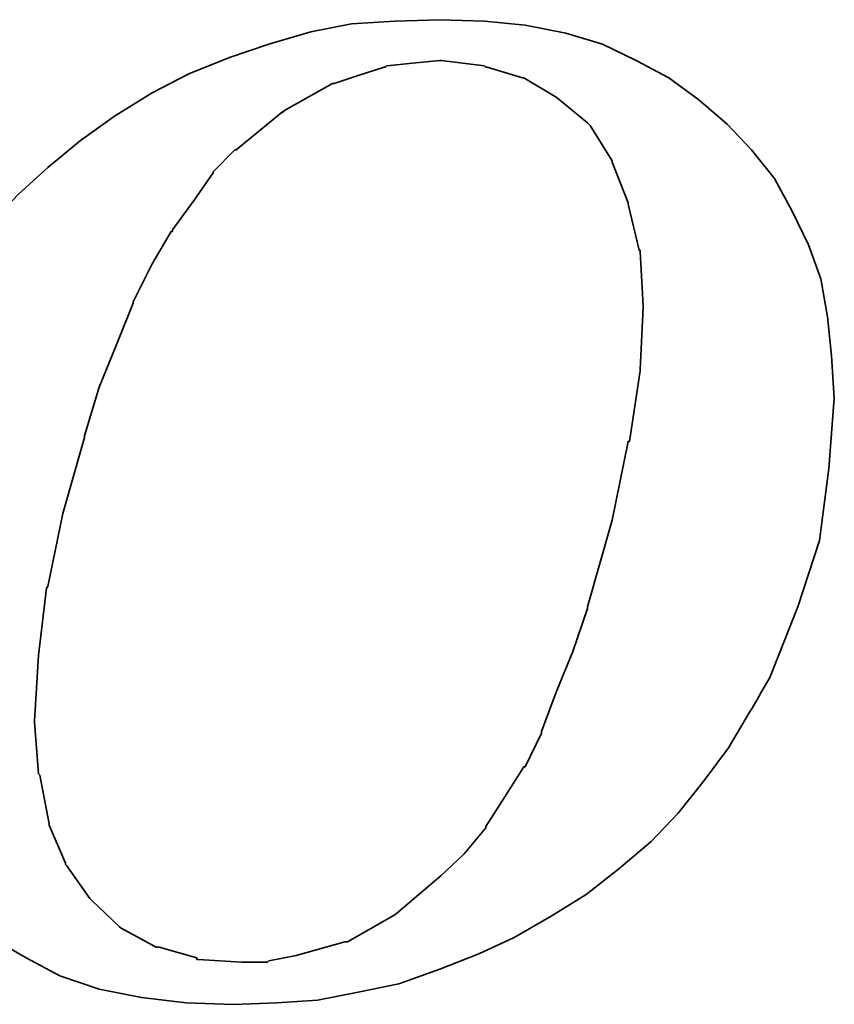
# Model space of a CAD drawing. Header units: millimetres. Extents: x -5 to 169, y -1 to 104.
# Tile 41 of 55: x 148.02 to 149.4, y 49.94 to 51.61. Entities that reach past the tile are written whole.
import ezdxf

# ---------------------------------------------------------------- set-up
doc = ezdxf.new("R2010")
doc.units = ezdxf.units.MM
doc.header["$LTSCALE"] = 0.1
doc.layers.add('layer 1', color=7, linetype='CONTINUOUS')

msp = doc.modelspace()

# ---------------------------------------------------------------- linework, layer by layer
at = {"layer": 'layer 1', "color": 0, "lineweight": 35}
for points, knots in [([(147.8807, 50.1362), (147.8807, 50.1362), (147.9219, 50.0925), (147.9219, 50.0925), (147.9219, 50.0925), (147.9219, 50.0925), (147.9726, 50.051), (147.9726, 50.051), (147.9726, 50.051), (147.9726, 50.051), (148.0278, 50.0191), (148.0278, 50.0191), (148.0278, 50.0191), (148.0278, 50.0191), (148.0854, 49.9888), (148.0854, 49.9888), (148.0854, 49.9888), (148.0854, 49.9888), (148.1521, 49.9658), (148.1521, 49.9658), (148.1521, 49.9658), (148.1521, 49.9658), (148.2236, 49.9519), (148.2236, 49.9519), (148.2236, 49.9519), (148.2236, 49.9519), (148.2997, 49.9427), (148.2997, 49.9427), (148.2997, 49.9427), (148.2997, 49.9427), (148.3801, 49.9403), (148.3801, 49.9403), (148.3801, 49.9403), (148.3801, 49.9403), (148.454, 49.9427), (148.454, 49.9427), (148.454, 49.9427), (148.454, 49.9427), (148.5229, 49.9475), (148.5229, 49.9475), (148.5229, 49.9475), (148.5229, 49.9475), (148.592, 49.9612), (148.592, 49.9612), (148.592, 49.9612), (148.592, 49.9612), (148.6611, 49.9749), (148.6611, 49.9749), (148.6611, 49.9749), (148.6611, 49.9749), (148.7303, 50.0003), (148.7303, 50.0003), (148.7303, 50.0003), (148.7303, 50.0003), (148.797, 50.0258), (148.797, 50.0258), (148.797, 50.0258), (148.797, 50.0258), (148.857, 50.0536), (148.857, 50.0536), (148.857, 50.0536), (148.857, 50.0536), (148.9194, 50.0901), (148.9194, 50.0901), (148.9194, 50.0901), (148.9194, 50.0901), (148.9794, 50.1271), (148.9794, 50.1271), (148.9794, 50.1271), (148.9794, 50.1271), (149.0346, 50.1707), (149.0346, 50.1707), (149.0346, 50.1707), (149.0346, 50.1707), (149.0895, 50.2168), (149.0895, 50.2168), (149.0895, 50.2168), (149.0895, 50.2168), (149.1356, 50.2651), (149.1356, 50.2651), (149.1356, 50.2651), (149.1356, 50.2651), (149.1795, 50.3205), (149.1795, 50.3205), (149.1795, 50.3205), (149.1795, 50.3205), (149.2208, 50.3757), (149.2208, 50.3757), (149.2208, 50.3757), (149.2208, 50.3757), (149.2578, 50.4381), (149.2578, 50.4381), (149.2578, 50.4381), (149.2578, 50.4381), (149.2923, 50.4981), (149.2923, 50.4981), (149.2923, 50.4981), (149.2923, 50.4981), (149.3387, 50.6155), (149.3387, 50.6155), (149.3387, 50.6155), (149.3387, 50.6155), (149.3754, 50.728), (149.3754, 50.728), (149.3754, 50.728), (149.3754, 50.728), (149.3912, 50.8504), (149.3912, 50.8504), (149.3912, 50.8504), (149.3912, 50.8504), (149.4006, 50.9699), (149.4006, 50.9699), (149.4006, 50.9699), (149.4006, 50.9699), (149.3958, 51.0415), (149.3958, 51.0415), (149.3958, 51.0415), (149.3958, 51.0415), (149.3891, 51.1082), (149.3891, 51.1082), (149.3891, 51.1082), (149.3891, 51.1082), (149.3778, 51.1725), (149.3778, 51.1725), (149.3778, 51.1725), (149.3778, 51.1725), (149.3567, 51.2301), (149.3567, 51.2301), (149.3567, 51.2301), (149.3567, 51.2301), (149.3291, 51.2877), (149.3291, 51.2877), (149.3291, 51.2877), (149.3291, 51.2877), (149.2991, 51.3431), (149.2991, 51.3431), (149.2991, 51.3431), (149.2991, 51.3431), (149.2602, 51.3914), (149.2602, 51.3914), (149.2602, 51.3914), (149.2602, 51.3914), (149.2187, 51.4353), (149.2187, 51.4353), (149.2187, 51.4353), (149.2187, 51.4353), (149.1704, 51.4768), (149.1704, 51.4768), (149.1704, 51.4768), (149.1704, 51.4768), (149.1195, 51.5138), (149.1195, 51.5138), (149.1195, 51.5138), (149.1195, 51.5138), (149.0643, 51.5435), (149.0643, 51.5435), (149.0643, 51.5435), (149.0643, 51.5435), (149.0067, 51.5711), (149.0067, 51.5711), (149.0067, 51.5711), (149.0067, 51.5711), (148.9448, 51.5896), (148.9448, 51.5896), (148.9448, 51.5896), (148.9448, 51.5896), (148.8755, 51.6035), (148.8755, 51.6035), (148.8755, 51.6035), (148.8755, 51.6035), (148.8063, 51.6103), (148.8063, 51.6103), (148.8063, 51.6103), (148.8063, 51.6103), (148.7303, 51.6127), (148.7303, 51.6127), (148.7303, 51.6127), (148.7303, 51.6127), (148.6542, 51.6103), (148.6542, 51.6103), (148.6542, 51.6103), (148.6542, 51.6103), (148.5807, 51.6055), (148.5807, 51.6055), (148.5807, 51.6055), (148.5807, 51.6055), (148.5114, 51.592), (148.5114, 51.592), (148.5114, 51.592), (148.5114, 51.592), (148.4401, 51.5711), (148.4401, 51.5711), (148.4401, 51.5711), (148.4401, 51.5711), (148.3734, 51.5483), (148.3734, 51.5483), (148.3734, 51.5483), (148.3734, 51.5483), (148.3045, 51.5205), (148.3045, 51.5205), (148.3045, 51.5205), (148.3045, 51.5205), (148.2421, 51.4883), (148.2421, 51.4883), (148.2421, 51.4883), (148.2421, 51.4883), (148.1778, 51.449), (148.1778, 51.449), (148.1778, 51.449), (148.1778, 51.449), (148.1202, 51.4077), (148.1202, 51.4077), (148.1202, 51.4077), (148.1202, 51.4077), (148.0647, 51.3616), (148.0647, 51.3616), (148.0647, 51.3616), (148.0647, 51.3616), (148.0141, 51.3155), (148.0141, 51.3155), (148.0141, 51.3155), (148.0141, 51.3155), (147.968, 51.2671), (147.968, 51.2671), (147.968, 51.2671), (147.968, 51.2671), (147.9243, 51.2119), (147.9243, 51.2119), (147.9243, 51.2119), (147.9243, 51.2119), (147.885, 51.1612), (147.885, 51.1612), (147.885, 51.1612), (147.885, 51.1612), (147.8528, 51.1034), (147.8528, 51.1034), (147.8528, 51.1034), (147.8528, 51.1034), (147.8255, 51.0463), (147.8255, 51.0463), (147.8255, 51.0463), (147.8255, 51.0463), (147.7746, 50.9263), (147.7746, 50.9263), (147.7746, 50.9263), (147.7746, 50.9263), (147.74, 50.8132), (147.74, 50.8132), (147.74, 50.8132), (147.74, 50.8132), (147.7218, 50.7031), (147.7218, 50.7031), (147.7218, 50.7031), (147.7218, 50.7031), (147.7127, 50.597), (147.7127, 50.597), (147.7127, 50.597), (147.7127, 50.597), (147.717, 50.5327), (147.717, 50.5327), (147.717, 50.5327), (147.717, 50.5327), (147.7242, 50.4703), (147.7242, 50.4703), (147.7242, 50.4703), (147.7242, 50.4703), (147.7261, 50.4703), (147.7261, 50.4703), (147.7261, 50.4703), (147.7261, 50.4703), (147.7357, 50.4059), (147.7357, 50.4059), (147.7357, 50.4059), (147.7357, 50.4059), (147.7563, 50.3481), (147.7563, 50.3481), (147.7563, 50.3481), (147.7563, 50.3481), (147.7794, 50.2929), (147.7794, 50.2929), (147.7794, 50.2929), (147.7794, 50.2929), (147.8067, 50.2375), (147.8067, 50.2375), (147.8067, 50.2375), (147.8067, 50.2375), (147.8413, 50.1871), (147.8413, 50.1871), (147.8413, 50.1871), (147.8413, 50.1871), (147.8807, 50.1362), (147.8807, 50.1362)], [0, 0, 0, 0, 0.013699, 0.013699, 0.013699, 0.013699, 0.027397, 0.027397, 0.027397, 0.027397, 0.041096, 0.041096, 0.041096, 0.041096, 0.054795, 0.054795, 0.054795, 0.054795, 0.068493, 0.068493, 0.068493, 0.068493, 0.082192, 0.082192, 0.082192, 0.082192, 0.09589, 0.09589, 0.09589, 0.09589, 0.109589, 0.109589, 0.109589, 0.109589, 0.123288, 0.123288, 0.123288, 0.123288, 0.136986, 0.136986, 0.136986, 0.136986, 0.150685, 0.150685, 0.150685, 0.150685, 0.164384, 0.164384, 0.164384, 0.164384, 0.178082, 0.178082, 0.178082, 0.178082, 0.191781, 0.191781, 0.191781, 0.191781, 0.205479, 0.205479, 0.205479, 0.205479, 0.219178, 0.219178, 0.219178, 0.219178, 0.232877, 0.232877, 0.232877, 0.232877, 0.246575, 0.246575, 0.246575, 0.246575, 0.260274, 0.260274, 0.260274, 0.260274, 0.273973, 0.273973, 0.273973, 0.273973, 0.287671, 0.287671, 0.287671, 0.287671, 0.30137, 0.30137, 0.30137, 0.30137, 0.315068, 0.315068, 0.315068, 0.315069, 0.328767, 0.328767, 0.328767, 0.328767, 0.342466, 0.342466, 0.342466, 0.342466, 0.356164, 0.356164, 0.356164, 0.356164, 0.369863, 0.369863, 0.369863, 0.369863, 0.383562, 0.383562, 0.383562, 0.383562, 0.39726, 0.39726, 0.39726, 0.39726, 0.410959, 0.410959, 0.410959, 0.410959, 0.424658, 0.424658, 0.424658, 0.424658, 0.438356, 0.438356, 0.438356, 0.438356, 0.452055, 0.452055, 0.452055, 0.452055, 0.465753, 0.465753, 0.465753, 0.465753, 0.479452, 0.479452, 0.479452, 0.479452, 0.493151, 0.493151, 0.493151, 0.493151, 0.506849, 0.506849, 0.506849, 0.506849, 0.520548, 0.520548, 0.520548, 0.520548, 0.534247, 0.534247, 0.534247, 0.534247, 0.547945, 0.547945, 0.547945, 0.547945, 0.561644, 0.561644, 0.561644, 0.561644, 0.575342, 0.575342, 0.575342, 0.575342, 0.589041, 0.589041, 0.589041, 0.589041, 0.60274, 0.60274, 0.60274, 0.60274, 0.616438, 0.616438, 0.616438, 0.616438, 0.630137, 0.630137, 0.630137, 0.630137, 0.643836, 0.643836, 0.643836, 0.643836, 0.657534, 0.657534, 0.657534, 0.657534, 0.671233, 0.671233, 0.671233, 0.671233, 0.684932, 0.684932, 0.684932, 0.684932, 0.69863, 0.69863, 0.69863, 0.69863, 0.712329, 0.712329, 0.712329, 0.712329, 0.726027, 0.726027, 0.726027, 0.726027, 0.739726, 0.739726, 0.739726, 0.739726, 0.753425, 0.753425, 0.753425, 0.753425, 0.767123, 0.767123, 0.767123, 0.767123, 0.780822, 0.780822, 0.780822, 0.780822, 0.794521, 0.794521, 0.794521, 0.794521, 0.808219, 0.808219, 0.808219, 0.808219, 0.821918, 0.821918, 0.821918, 0.821918, 0.835616, 0.835616, 0.835616, 0.835616, 0.849315, 0.849315, 0.849315, 0.849315, 0.863014, 0.863014, 0.863014, 0.863014, 0.876712, 0.876712, 0.876712, 0.876712, 0.890411, 0.890411, 0.890411, 0.890411, 0.90411, 0.90411, 0.90411, 0.90411, 0.917808, 0.917808, 0.917808, 0.917808, 0.931507, 0.931507, 0.931507, 0.931507, 0.945205, 0.945205, 0.945205, 0.945205, 0.958904, 0.958904, 0.958904, 0.958904, 0.972603, 0.972603, 0.972603, 0.972603, 0.986301, 0.986301, 0.986301, 0.986301, 1, 1, 1, 1]), ([(148.1269, 50.9056), (148.1269, 50.9056), (148.1521, 50.9887), (148.1521, 50.9887), (148.1521, 50.9887), (148.1521, 50.9887), (148.1821, 51.0623), (148.1821, 51.0623), (148.1821, 51.0623), (148.1821, 51.0623), (148.2097, 51.1312), (148.2097, 51.1312), (148.2097, 51.1312), (148.2097, 51.1312), (148.2097, 51.1336), (148.2097, 51.1336), (148.2097, 51.1336), (148.2097, 51.1336), (148.2421, 51.1979), (148.2421, 51.1979), (148.2421, 51.1979), (148.2421, 51.1979), (148.2743, 51.2531), (148.2743, 51.2531), (148.2743, 51.2531), (148.2743, 51.2531), (148.2767, 51.2531), (148.2767, 51.2531), (148.2767, 51.2531), (148.2767, 51.2531), (148.2767, 51.2555), (148.2767, 51.2555), (148.2767, 51.2555), (148.2767, 51.2555), (148.3134, 51.3062), (148.3134, 51.3062), (148.3134, 51.3062), (148.3134, 51.3062), (148.3458, 51.3525), (148.3458, 51.3525), (148.3458, 51.3525), (148.3458, 51.3525), (148.3458, 51.3544), (148.3458, 51.3544), (148.3458, 51.3544), (148.3458, 51.3544), (148.3825, 51.3914), (148.3825, 51.3914), (148.3825, 51.3914), (148.3825, 51.3914), (148.3849, 51.3914), (148.3849, 51.3914), (148.3849, 51.3914), (148.3849, 51.3914), (148.4634, 51.4562), (148.4634, 51.4562), (148.4634, 51.4562), (148.4634, 51.4562), (148.4658, 51.4562), (148.4658, 51.4562), (148.4658, 51.4562), (148.4658, 51.4562), (148.4658, 51.4581), (148.4658, 51.4581), (148.4658, 51.4581), (148.4658, 51.4581), (148.5483, 51.5042), (148.5483, 51.5042), (148.5483, 51.5042), (148.5483, 51.5042), (148.551, 51.5042), (148.551, 51.5042), (148.551, 51.5042), (148.551, 51.5042), (148.592, 51.5181), (148.592, 51.5181), (148.592, 51.5181), (148.592, 51.5181), (148.6362, 51.532), (148.6362, 51.532), (148.6362, 51.532), (148.6362, 51.532), (148.6381, 51.532), (148.6381, 51.532), (148.6381, 51.532), (148.6381, 51.532), (148.6405, 51.5344), (148.6405, 51.5344), (148.6405, 51.5344), (148.6405, 51.5344), (148.6842, 51.5387), (148.6842, 51.5387), (148.6842, 51.5387), (148.6842, 51.5387), (148.7303, 51.5435), (148.7303, 51.5435), (148.7303, 51.5435), (148.7303, 51.5435), (148.7327, 51.5435), (148.7327, 51.5435), (148.7327, 51.5435), (148.7327, 51.5435), (148.8063, 51.5344), (148.8063, 51.5344), (148.8063, 51.5344), (148.8063, 51.5344), (148.8085, 51.532), (148.8085, 51.532), (148.8085, 51.532), (148.8085, 51.532), (148.8109, 51.532), (148.8109, 51.532), (148.8109, 51.532), (148.8109, 51.532), (148.8707, 51.5138), (148.8707, 51.5138), (148.8707, 51.5138), (148.8707, 51.5138), (148.8731, 51.5138), (148.8731, 51.5138), (148.8731, 51.5138), (148.8731, 51.5138), (148.9283, 51.4811), (148.9283, 51.4811), (148.9283, 51.4811), (148.9283, 51.4811), (148.9307, 51.4792), (148.9307, 51.4792), (148.9307, 51.4792), (148.9307, 51.4792), (148.9813, 51.4375), (148.9813, 51.4375), (148.9813, 51.4375), (148.9813, 51.4375), (148.9837, 51.4353), (148.9837, 51.4353), (148.9837, 51.4353), (148.9837, 51.4353), (148.9861, 51.4329), (148.9861, 51.4329), (148.9861, 51.4329), (148.9861, 51.4329), (149.0231, 51.3729), (149.0231, 51.3729), (149.0231, 51.3729), (149.0231, 51.3729), (149.0231, 51.3707), (149.0231, 51.3707), (149.0231, 51.3707), (149.0231, 51.3707), (149.0504, 51.3016), (149.0504, 51.3016), (149.0504, 51.3016), (149.0504, 51.3016), (149.0504, 51.2992), (149.0504, 51.2992), (149.0504, 51.2992), (149.0504, 51.2992), (149.0691, 51.2212), (149.0691, 51.2212), (149.0691, 51.2212), (149.0691, 51.2212), (149.0711, 51.2212), (149.0711, 51.2212), (149.0711, 51.2212), (149.0711, 51.2212), (149.0711, 51.2186), (149.0711, 51.2186), (149.0711, 51.2186), (149.0711, 51.2186), (149.0759, 51.1264), (149.0759, 51.1264), (149.0759, 51.1264), (149.0759, 51.1264), (149.0759, 51.1243), (149.0759, 51.1243), (149.0759, 51.1243), (149.0759, 51.1243), (149.0711, 51.0184), (149.0711, 51.0184), (149.0711, 51.0184), (149.0711, 51.0184), (149.0711, 51.016), (149.0711, 51.016), (149.0711, 51.016), (149.0711, 51.016), (149.0528, 50.8965), (149.0528, 50.8965), (149.0528, 50.8965), (149.0528, 50.8965), (149.0504, 50.8965), (149.0504, 50.8965), (149.0504, 50.8965), (149.0504, 50.8965), (149.0231, 50.7626), (149.0231, 50.7626), (149.0231, 50.7626), (149.0231, 50.7626), (148.9813, 50.6155), (148.9813, 50.6155), (148.9813, 50.6155), (148.9813, 50.6155), (148.9813, 50.6128), (148.9813, 50.6128), (148.9813, 50.6128), (148.9813, 50.6128), (148.9563, 50.5394), (148.9563, 50.5394), (148.9563, 50.5394), (148.9563, 50.5394), (148.9283, 50.4703), (148.9283, 50.4703), (148.9283, 50.4703), (148.9283, 50.4703), (148.9031, 50.4035), (148.9031, 50.4035), (148.9031, 50.4035), (148.9031, 50.4035), (148.9031, 50.4011), (148.9031, 50.4011), (148.9031, 50.4011), (148.9031, 50.4011), (148.8755, 50.3435), (148.8755, 50.3435), (148.8755, 50.3435), (148.8755, 50.3435), (148.8731, 50.3435), (148.8731, 50.3435), (148.8731, 50.3435), (148.8731, 50.3435), (148.8411, 50.2929), (148.8411, 50.2929), (148.8411, 50.2929), (148.8411, 50.2929), (148.8085, 50.2423), (148.8085, 50.2423), (148.8085, 50.2423), (148.8085, 50.2423), (148.8085, 50.2399), (148.8085, 50.2399), (148.8085, 50.2399), (148.8085, 50.2399), (148.772, 50.1962), (148.772, 50.1962), (148.772, 50.1962), (148.772, 50.1962), (148.7696, 50.1938), (148.7696, 50.1938), (148.7696, 50.1938), (148.7696, 50.1938), (148.7327, 50.1592), (148.7327, 50.1592), (148.7327, 50.1592), (148.7327, 50.1592), (148.6568, 50.0947), (148.6568, 50.0947), (148.6568, 50.0947), (148.6568, 50.0947), (148.6542, 50.0925), (148.6542, 50.0925), (148.6542, 50.0925), (148.6542, 50.0925), (148.5738, 50.0464), (148.5738, 50.0464), (148.5738, 50.0464), (148.5738, 50.0464), (148.5714, 50.0464), (148.5714, 50.0464), (148.5714, 50.0464), (148.5714, 50.0464), (148.5692, 50.0464), (148.5692, 50.0464), (148.5692, 50.0464), (148.5692, 50.0464), (148.4864, 50.0234), (148.4864, 50.0234), (148.4864, 50.0234), (148.4864, 50.0234), (148.4401, 50.014), (148.4401, 50.014), (148.4401, 50.014), (148.4401, 50.014), (148.4377, 50.0119), (148.4377, 50.0119), (148.4377, 50.0119), (148.4377, 50.0119), (148.4355, 50.0119), (148.4355, 50.0119), (148.4355, 50.0119), (148.4355, 50.0119), (148.394, 50.0119), (148.394, 50.0119), (148.394, 50.0119), (148.394, 50.0119), (148.3203, 50.0164), (148.3203, 50.0164), (148.3203, 50.0164), (148.3203, 50.0164), (148.3179, 50.0164), (148.3179, 50.0164), (148.3179, 50.0164), (148.3179, 50.0164), (148.3179, 50.0191), (148.3179, 50.0191), (148.3179, 50.0191), (148.3179, 50.0191), (148.2536, 50.0373), (148.2536, 50.0373), (148.2536, 50.0373), (148.2536, 50.0373), (148.2512, 50.0373), (148.2512, 50.0373), (148.2512, 50.0373), (148.2512, 50.0373), (148.2488, 50.0373), (148.2488, 50.0373), (148.2488, 50.0373), (148.2488, 50.0373), (148.1891, 50.0695), (148.1891, 50.0695), (148.1891, 50.0695), (148.1891, 50.0695), (148.1867, 50.0719), (148.1867, 50.0719), (148.1867, 50.0719), (148.1867, 50.0719), (148.1384, 50.1179), (148.1384, 50.1179), (148.1384, 50.1179), (148.1384, 50.1179), (148.136, 50.1203), (148.136, 50.1203), (148.136, 50.1203), (148.136, 50.1203), (148.0971, 50.1755), (148.0971, 50.1755), (148.0971, 50.1755), (148.0971, 50.1755), (148.0947, 50.1779), (148.0947, 50.1779), (148.0947, 50.1779), (148.0947, 50.1779), (148.0947, 50.1799), (148.0947, 50.1799), (148.0947, 50.1799), (148.0947, 50.1799), (148.0669, 50.2447), (148.0669, 50.2447), (148.0669, 50.2447), (148.0669, 50.2447), (148.0669, 50.2471), (148.0669, 50.2471), (148.0669, 50.2471), (148.0669, 50.2471), (148.0511, 50.3296), (148.0511, 50.3296), (148.0511, 50.3296), (148.0511, 50.3296), (148.0487, 50.332), (148.0487, 50.332), (148.0487, 50.332), (148.0487, 50.332), (148.0419, 50.4194), (148.0419, 50.4194), (148.0419, 50.4194), (148.0419, 50.4194), (148.0419, 50.4218), (148.0419, 50.4218), (148.0419, 50.4218), (148.0419, 50.4218), (148.0487, 50.5327), (148.0487, 50.5327), (148.0487, 50.5327), (148.0487, 50.5327), (148.0623, 50.6474), (148.0623, 50.6474), (148.0623, 50.6474), (148.0623, 50.6474), (148.0647, 50.6498), (148.0647, 50.6498), (148.0647, 50.6498), (148.0647, 50.6498), (148.0902, 50.7741), (148.0902, 50.7741), (148.0902, 50.7741), (148.0902, 50.7741), (148.1269, 50.9032), (148.1269, 50.9032), (148.1269, 50.9032), (148.1269, 50.9032), (148.1269, 50.9056), (148.1269, 50.9056)], [0, 0, 0, 0, 0.010204, 0.010204, 0.010204, 0.010204, 0.020408, 0.020408, 0.020408, 0.020408, 0.030612, 0.030612, 0.030612, 0.030612, 0.040816, 0.040816, 0.040816, 0.040816, 0.05102, 0.05102, 0.05102, 0.05102, 0.061224, 0.061224, 0.061224, 0.061224, 0.071429, 0.071429, 0.071429, 0.071429, 0.081633, 0.081633, 0.081633, 0.081633, 0.091837, 0.091837, 0.091837, 0.091837, 0.102041, 0.102041, 0.102041, 0.102041, 0.112245, 0.112245, 0.112245, 0.112245, 0.122449, 0.122449, 0.122449, 0.122449, 0.132653, 0.132653, 0.132653, 0.132653, 0.142857, 0.142857, 0.142857, 0.142857, 0.153061, 0.153061, 0.153061, 0.153061, 0.163265, 0.163265, 0.163265, 0.163265, 0.173469, 0.173469, 0.173469, 0.173469, 0.183673, 0.183673, 0.183673, 0.183673, 0.193878, 0.193878, 0.193878, 0.193878, 0.204082, 0.204082, 0.204082, 0.204082, 0.214286, 0.214286, 0.214286, 0.214286, 0.22449, 0.22449, 0.22449, 0.22449, 0.234694, 0.234694, 0.234694, 0.234694, 0.244898, 0.244898, 0.244898, 0.244898, 0.255102, 0.255102, 0.255102, 0.255102, 0.265306, 0.265306, 0.265306, 0.265306, 0.27551, 0.27551, 0.27551, 0.27551, 0.285714, 0.285714, 0.285714, 0.285714, 0.295918, 0.295918, 0.295918, 0.295918, 0.306122, 0.306122, 0.306122, 0.306122, 0.316327, 0.316327, 0.316327, 0.316327, 0.326531, 0.326531, 0.326531, 0.326531, 0.336735, 0.336735, 0.336735, 0.336735, 0.346939, 0.346939, 0.346939, 0.346939, 0.357143, 0.357143, 0.357143, 0.357143, 0.367347, 0.367347, 0.367347, 0.367347, 0.377551, 0.377551, 0.377551, 0.377551, 0.387755, 0.387755, 0.387755, 0.387755, 0.397959, 0.397959, 0.397959, 0.397959, 0.408163, 0.408163, 0.408163, 0.408163, 0.418367, 0.418367, 0.418367, 0.418367, 0.428571, 0.428571, 0.428571, 0.428571, 0.438776, 0.438776, 0.438776, 0.438776, 0.44898, 0.44898, 0.44898, 0.44898, 0.459184, 0.459184, 0.459184, 0.459184, 0.469388, 0.469388, 0.469388, 0.469388, 0.479592, 0.479592, 0.479592, 0.479592, 0.489796, 0.489796, 0.489796, 0.489796, 0.5, 0.5, 0.5, 0.5, 0.510204, 0.510204, 0.510204, 0.510204, 0.520408, 0.520408, 0.520408, 0.520408, 0.530612, 0.530612, 0.530612, 0.530612, 0.540816, 0.540816, 0.540816, 0.540816, 0.55102, 0.55102, 0.55102, 0.55102, 0.561224, 0.561224, 0.561224, 0.561224, 0.571429, 0.571429, 0.571429, 0.571429, 0.581633, 0.581633, 0.581633, 0.581633, 0.591837, 0.591837, 0.591837, 0.591837, 0.602041, 0.602041, 0.602041, 0.602041, 0.612245, 0.612245, 0.612245, 0.612245, 0.622449, 0.622449, 0.622449, 0.622449, 0.632653, 0.632653, 0.632653, 0.632653, 0.642857, 0.642857, 0.642857, 0.642857, 0.653061, 0.653061, 0.653061, 0.653061, 0.663265, 0.663265, 0.663265, 0.663265, 0.673469, 0.673469, 0.673469, 0.673469, 0.683673, 0.683673, 0.683673, 0.683673, 0.693878, 0.693878, 0.693878, 0.693878, 0.704082, 0.704082, 0.704082, 0.704082, 0.714286, 0.714286, 0.714286, 0.714286, 0.72449, 0.72449, 0.72449, 0.72449, 0.734694, 0.734694, 0.734694, 0.734694, 0.744898, 0.744898, 0.744898, 0.744898, 0.755102, 0.755102, 0.755102, 0.755102, 0.765306, 0.765306, 0.765306, 0.765306, 0.77551, 0.77551, 0.77551, 0.77551, 0.785714, 0.785714, 0.785714, 0.785714, 0.795918, 0.795918, 0.795918, 0.795918, 0.806122, 0.806122, 0.806122, 0.806122, 0.816327, 0.816327, 0.816327, 0.816327, 0.826531, 0.826531, 0.826531, 0.826531, 0.836735, 0.836735, 0.836735, 0.836735, 0.846939, 0.846939, 0.846939, 0.846939, 0.857143, 0.857143, 0.857143, 0.857143, 0.867347, 0.867347, 0.867347, 0.867347, 0.877551, 0.877551, 0.877551, 0.877551, 0.887755, 0.887755, 0.887755, 0.887755, 0.897959, 0.897959, 0.897959, 0.897959, 0.908163, 0.908163, 0.908163, 0.908163, 0.918367, 0.918367, 0.918367, 0.918367, 0.928571, 0.928571, 0.928571, 0.928571, 0.938776, 0.938776, 0.938776, 0.938776, 0.94898, 0.94898, 0.94898, 0.94898, 0.959184, 0.959184, 0.959184, 0.959184, 0.969388, 0.969388, 0.969388, 0.969388, 0.979592, 0.979592, 0.979592, 0.979592, 0.989796, 0.989796, 0.989796, 0.989796, 1, 1, 1, 1])]:
    msp.add_open_spline(points, degree=3, knots=knots, dxfattribs=at)

doc.saveas('drawing.dxf')
